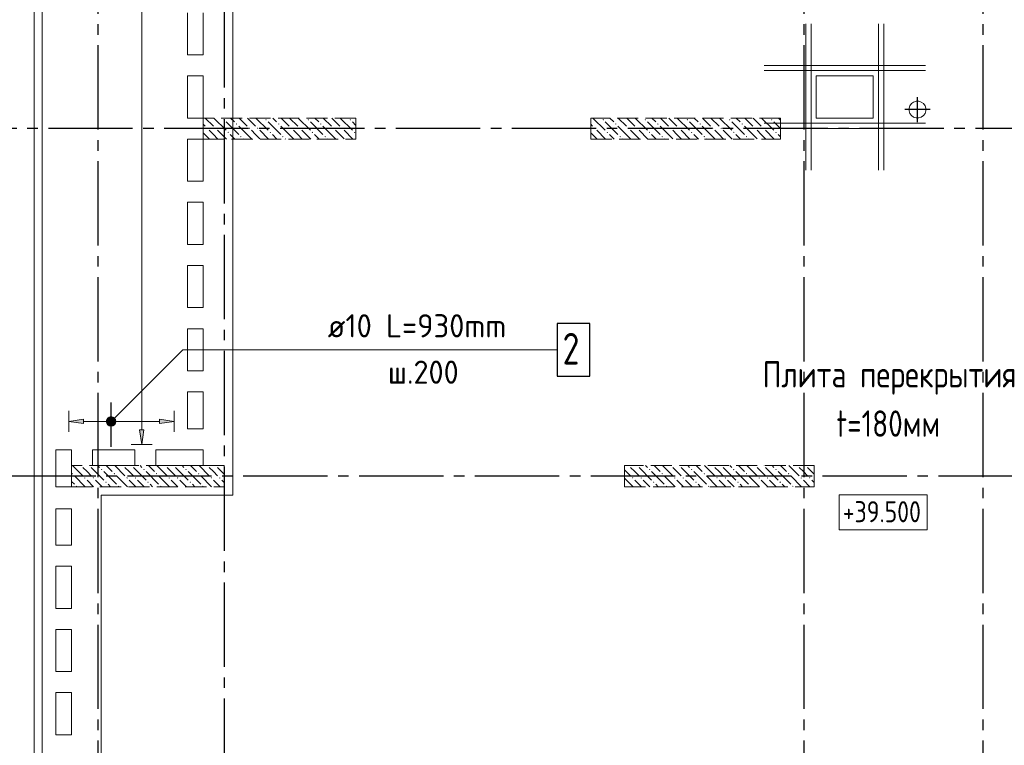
# Model space of a CAD drawing. Header units: millimetres. Extents: x 0 to 43617, y 0 to 59400.
# Tile 5 of 24: x 7182 to 16529, y 29875 to 36763. Entities that reach past the tile are written whole.
import ezdxf

# ---------------------------------------------------------------- set-up
doc = ezdxf.new("R2010")
doc.units = ezdxf.units.MM
doc.linetypes.add('______2', pattern=[270, 200, -70])
doc.linetypes.add('______5', pattern=[1100, 800, -100, 100, -100])
for name, color, linetype, lineweight in [('Standard', 7, 'Continuous', 25), ('Высотные отметки', 7, 'Continuous', 25), ('ЖБ Перекрытие верхний уровень', 7, 'Continuous', 35), ('ЖБ Пилон', 7, 'Continuous', 35), ('Обрамление проемов стержнями', 7, 'Continuous', 25), ('Оси', 40, '______5', 18), ('Позиционная метка линия выноска', 7, 'Continuous', 13), ('Позиционная метка номер позиции', 7, 'Continuous', 13), ('Примечания', 7, 'Continuous', 25)]:
    doc.layers.add(name, color=color, linetype=linetype, lineweight=lineweight)
doc.layers.add('Обрамление П-обр. равн.', color=7, linetype='Continuous', lineweight=25, true_color=0x5f1e0f)
doc.styles.add('GOST 2.304-81', font='txt')
doc.styles.add('ISOCPEUR', font='txt')

msp = doc.modelspace()

# ---------------------------------------------------------------- hatches: boundary and pattern name
at = {"layer": 'ЖБ Пилон', "linetype": 'Continuous', "lineweight": 18, "transparency": 33554687}
for points in [[(9114.5, 35813.1), (9121, 35819.6), (9127.5, 35813.1), (9121, 35806.6)], [(9514.5, 35813.1), (9521, 35819.6), (9527.5, 35813.1), (9521, 35806.6)], [(9914.5, 35813.1), (9921, 35819.6), (9927.5, 35813.1), (9921, 35806.6)], [(10314.5, 35813.1), (10321, 35819.6), (10327.5, 35813.1), (10321, 35806.6)], [(12714.5, 35813.1), (12721, 35819.6), (12727.5, 35813.1), (12721, 35806.6)], [(13114.5, 35813.1), (13121, 35819.6), (13127.5, 35813.1), (13121, 35806.6)], [(13514.5, 35813.1), (13521, 35819.6), (13527.5, 35813.1), (13521, 35806.6)], [(13914.5, 35813.1), (13921, 35819.6), (13927.5, 35813.1), (13921, 35806.6)], [(14314.5, 35813.1), (14321, 35819.6), (14327.5, 35813.1), (14321, 35806.6)], [(8954.5, 35733.1), (8960.9, 35739.6), (8967.4, 35733.1), (8960.9, 35726.6)], [(9034.5, 35733.1), (9041, 35739.6), (9047.4, 35733.1), (9041, 35726.6)], [(9234.5, 35773.1), (9241, 35779.6), (9247.4, 35773.1), (9241, 35766.6)], [(9354.5, 35733.1), (9360.9, 35739.6), (9367.4, 35733.1), (9360.9, 35726.6)], [(9434.5, 35733.1), (9441, 35739.6), (9447.4, 35733.1), (9441, 35726.6)], [(9634.5, 35773.1), (9641, 35779.6), (9647.4, 35773.1), (9641, 35766.6)], [(9754.5, 35733.1), (9760.9, 35739.6), (9767.4, 35733.1), (9760.9, 35726.6)], [(9834.5, 35733.1), (9841, 35739.6), (9847.4, 35733.1), (9841, 35726.6)], [(10034.5, 35773.1), (10041, 35779.6), (10047.4, 35773.1), (10041, 35766.6)], [(10154.5, 35733.1), (10160.9, 35739.6), (10167.4, 35733.1), (10160.9, 35726.6)], [(10234.5, 35733.1), (10241, 35739.6), (10247.4, 35733.1), (10241, 35726.6)], [(12634.5, 35733.1), (12641, 35739.6), (12647.4, 35733.1), (12641, 35726.6)], [(12834.5, 35773.1), (12841, 35779.6), (12847.4, 35773.1), (12841, 35766.6)], [(12954.4, 35733.1), (12960.9, 35739.6), (12967.4, 35733.1), (12960.9, 35726.6)], [(13034.5, 35733.1), (13041, 35739.6), (13047.4, 35733.1), (13041, 35726.6)], [(13234.5, 35773.1), (13241, 35779.6), (13247.4, 35773.1), (13241, 35766.6)], [(13354.4, 35733.1), (13360.9, 35739.6), (13367.4, 35733.1), (13360.9, 35726.6)], [(13434.5, 35733.1), (13441, 35739.6), (13447.4, 35733.1), (13441, 35726.6)], [(13634.5, 35773.1), (13641, 35779.6), (13647.4, 35773.1), (13641, 35766.6)], [(13754.4, 35733.1), (13760.9, 35739.6), (13767.4, 35733.1), (13760.9, 35726.6)], [(13834.5, 35733.1), (13841, 35739.6), (13847.4, 35733.1), (13841, 35726.6)], [(14034.5, 35773.1), (14041, 35779.6), (14047.4, 35773.1), (14041, 35766.6)], [(14154.4, 35733.1), (14160.9, 35739.6), (14167.4, 35733.1), (14160.9, 35726.6)], [(14234.5, 35733.1), (14241, 35739.6), (14247.4, 35733.1), (14241, 35726.6)], [(9154.5, 35693.1), (9160.9, 35699.6), (9167.4, 35693.1), (9160.9, 35686.6)], [(9274.5, 35653.1), (9281, 35659.6), (9287.5, 35653.1), (9281, 35646.6)], [(9554.5, 35693.1), (9560.9, 35699.6), (9567.4, 35693.1), (9560.9, 35686.6)], [(9674.5, 35653.1), (9681, 35659.6), (9687.5, 35653.1), (9681, 35646.6)], [(9954.5, 35693.1), (9960.9, 35699.6), (9967.4, 35693.1), (9960.9, 35686.6)], [(10074.5, 35653.1), (10081, 35659.6), (10087.5, 35653.1), (10081, 35646.6)], [(10354.5, 35693.1), (10360.9, 35699.6), (10367.4, 35693.1), (10360.9, 35686.6)], [(12754.4, 35693.1), (12760.9, 35699.6), (12767.4, 35693.1), (12760.9, 35686.6)], [(12874.5, 35653.1), (12881, 35659.6), (12887.5, 35653.1), (12881, 35646.6)], [(13154.4, 35693.1), (13160.9, 35699.6), (13167.4, 35693.1), (13160.9, 35686.6)], [(13274.5, 35653.1), (13281, 35659.6), (13287.5, 35653.1), (13281, 35646.6)], [(13554.4, 35693.1), (13560.9, 35699.6), (13567.4, 35693.1), (13560.9, 35686.6)], [(13674.5, 35653.1), (13681, 35659.6), (13687.5, 35653.1), (13681, 35646.6)], [(13954.4, 35693.1), (13960.9, 35699.6), (13967.4, 35693.1), (13960.9, 35686.6)], [(14074.5, 35653.1), (14081, 35659.6), (14087.5, 35653.1), (14081, 35646.6)], [(14354.4, 35693.1), (14360.9, 35699.6), (14367.4, 35693.1), (14360.9, 35686.6)], [(7764.3, 32530), (7760.9, 32526.6), (7757.6, 32530)], [(7844.3, 32530), (7841, 32526.6), (7837.6, 32530)], [(8164.3, 32530), (8160.9, 32526.6), (8157.6, 32530)], [(8244.3, 32530), (8241, 32526.6), (8237.6, 32530)], [(8564.3, 32530), (8560.9, 32526.6), (8557.6, 32530)], [(8644.3, 32530), (8641, 32526.6), (8637.6, 32530)], [(8964.3, 32530), (8960.9, 32526.6), (8957.6, 32530)], [(9044.3, 32530), (9041, 32526.6), (9037.6, 32530)], [(12964.3, 32530), (12960.9, 32526.6), (12957.6, 32530)], [(13044.3, 32530), (13041, 32526.6), (13037.6, 32530)], [(13364.3, 32530), (13360.9, 32526.6), (13357.6, 32530)], [(13444.3, 32530), (13441, 32526.6), (13437.6, 32530)], [(13764.3, 32530), (13760.9, 32526.6), (13757.6, 32530)], [(13844.3, 32530), (13841, 32526.6), (13837.6, 32530)], [(14164.3, 32530), (14160.9, 32526.6), (14157.6, 32530)], [(14244.3, 32530), (14241, 32526.6), (14237.6, 32530)], [(14564.3, 32530), (14560.9, 32526.6), (14557.6, 32530)], [(14644.3, 32530), (14641, 32526.6), (14637.6, 32530)], [(7674.5, 32453.1), (7681, 32459.6), (7687.5, 32453.1), (7681, 32446.6)], [(7954.5, 32493.1), (7960.9, 32499.6), (7967.4, 32493.1), (7960.9, 32486.6)], [(8074.5, 32453.1), (8081, 32459.6), (8087.5, 32453.1), (8081, 32446.6)], [(8354.5, 32493.1), (8360.9, 32499.6), (8367.4, 32493.1), (8360.9, 32486.6)], [(8474.5, 32453.1), (8481, 32459.6), (8487.5, 32453.1), (8481, 32446.6)], [(8754.5, 32493.1), (8760.9, 32499.6), (8767.4, 32493.1), (8760.9, 32486.6)], [(8874.5, 32453.1), (8881, 32459.6), (8887.5, 32453.1), (8881, 32446.6)], [(13154.4, 32493.1), (13160.9, 32499.6), (13167.4, 32493.1), (13160.9, 32486.6)], [(13274.5, 32453.1), (13281, 32459.6), (13287.5, 32453.1), (13281, 32446.6)], [(13554.4, 32493.1), (13560.9, 32499.6), (13567.4, 32493.1), (13560.9, 32486.6)], [(13674.5, 32453.1), (13681, 32459.6), (13687.5, 32453.1), (13681, 32446.6)], [(13954.4, 32493.1), (13960.9, 32499.6), (13967.4, 32493.1), (13960.9, 32486.6)], [(14074.5, 32453.1), (14081, 32459.6), (14087.5, 32453.1), (14081, 32446.6)], [(14354.4, 32493.1), (14360.9, 32499.6), (14367.4, 32493.1), (14360.9, 32486.6)], [(14474.5, 32453.1), (14481, 32459.6), (14487.5, 32453.1), (14481, 32446.6)], [(7794.5, 32413.1), (7801, 32419.6), (7807.5, 32413.1), (7801, 32406.6)], [(7874.5, 32413.1), (7881, 32419.6), (7887.5, 32413.1), (7881, 32406.6)], [(7994.5, 32373.1), (8001, 32379.6), (8007.5, 32373.1), (8001, 32366.6)], [(8194.5, 32413.1), (8201, 32419.6), (8207.5, 32413.1), (8201, 32406.6)], [(8274.5, 32413.1), (8281, 32419.6), (8287.5, 32413.1), (8281, 32406.6)], [(8394.5, 32373.1), (8401, 32379.6), (8407.5, 32373.1), (8401, 32366.6)], [(8594.5, 32413.1), (8601, 32419.6), (8607.5, 32413.1), (8601, 32406.6)], [(8674.5, 32413.1), (8681, 32419.6), (8687.5, 32413.1), (8681, 32406.6)], [(8794.5, 32373.1), (8801, 32379.6), (8807.5, 32373.1), (8801, 32366.6)], [(8994.5, 32413.1), (9001, 32419.6), (9007.5, 32413.1), (9001, 32406.6)], [(9074.5, 32413.1), (9081, 32419.6), (9087.5, 32413.1), (9081, 32406.6)], [(12994.5, 32413.1), (13001, 32419.6), (13007.5, 32413.1), (13001, 32406.6)], [(13074.5, 32413.1), (13081, 32419.6), (13087.5, 32413.1), (13081, 32406.6)], [(13194.5, 32373.1), (13201, 32379.6), (13207.5, 32373.1), (13201, 32366.6)], [(13394.5, 32413.1), (13401, 32419.6), (13407.5, 32413.1), (13401, 32406.6)], [(13474.5, 32413.1), (13481, 32419.6), (13487.5, 32413.1), (13481, 32406.6)], [(13594.5, 32373.1), (13601, 32379.6), (13607.5, 32373.1), (13601, 32366.6)], [(13794.5, 32413.1), (13801, 32419.6), (13807.5, 32413.1), (13801, 32406.6)], [(13874.5, 32413.1), (13881, 32419.6), (13887.5, 32413.1), (13881, 32406.6)], [(13994.5, 32373.1), (14001, 32379.6), (14007.5, 32373.1), (14001, 32366.6)], [(14194.5, 32413.1), (14201, 32419.6), (14207.5, 32413.1), (14201, 32406.6)], [(14274.5, 32413.1), (14281, 32419.6), (14287.5, 32413.1), (14281, 32406.6)], [(14394.5, 32373.1), (14401, 32379.6), (14407.5, 32373.1), (14401, 32366.6)], [(14594.5, 32413.1), (14601, 32419.6), (14607.5, 32413.1), (14601, 32406.6)], [(14674.5, 32413.1), (14681, 32419.6), (14687.5, 32413.1), (14681, 32406.6)], [(7714.5, 32333.1), (7721, 32339.6), (7727.5, 32333.1), (7724.3, 32330), (7717.6, 32330)], [(8114.5, 32333.1), (8121, 32339.6), (8127.5, 32333.1), (8124.3, 32330), (8117.6, 32330)], [(8514.5, 32333.1), (8521, 32339.6), (8527.5, 32333.1), (8524.3, 32330), (8517.6, 32330)], [(8914.5, 32333.1), (8921, 32339.6), (8927.5, 32333.1), (8924.3, 32330), (8917.6, 32330)], [(12924, 32336.6), (12927.5, 32333.1), (12924.3, 32330), (12924, 32330)], [(13314.5, 32333.1), (13321, 32339.6), (13327.5, 32333.1), (13324.3, 32330), (13317.6, 32330)], [(13714.5, 32333.1), (13721, 32339.6), (13727.5, 32333.1), (13724.3, 32330), (13717.6, 32330)], [(14114.5, 32333.1), (14121, 32339.6), (14127.5, 32333.1), (14124.3, 32330), (14117.6, 32330)], [(14514.5, 32333.1), (14521, 32339.6), (14527.5, 32333.1), (14524.3, 32330), (14517.6, 32330)]]:
    msp.add_hatch(color=7, dxfattribs=at).paths.add_polyline_path(points, flags=16)
at = {"layer": 'Обрамление П-обр. равн.', "linetype": 'Continuous', "lineweight": 13, "transparency": 33554687}
for points in [[(8026.5, 32988.7), (8049, 32905), (8049, 32995)], [(8049, 32995), (8049, 32905), (8071.5, 32911.3)], [(8049, 32995), (8071.5, 32911.3), (8071.5, 32988.7)], [(8010.3, 32927.5), (8010.3, 32972.5), (8004, 32950)], [(8010.3, 32972.5), (8026.5, 32911.3), (8026.5, 32988.7)], [(8010.3, 32972.5), (8010.3, 32927.5), (8026.5, 32911.3)], [(8026.5, 32988.7), (8026.5, 32911.3), (8049, 32905)], [(8071.5, 32988.7), (8071.5, 32911.3), (8087.7, 32927.5)], [(8071.5, 32988.7), (8087.7, 32927.5), (8087.7, 32972.5)], [(8087.7, 32972.5), (8087.7, 32927.5), (8094, 32950)], [(8509, 32930), (8649, 32950), (8509, 32970)]]:
    msp.add_hatch(color=7, dxfattribs=at).paths.add_polyline_path(points)
for points in [[(7789, 32930), (7649, 32950), (7789, 32970)], [(8360.1, 32870), (8340.1, 32730), (8320, 32870)]]:
    msp.add_hatch(color=7, dxfattribs=at).paths.add_polyline_path(points, flags=16)
at = {"layer": 'Позиционная метка номер позиции', "linetype": 'Continuous', "lineweight": 13, "transparency": 33554687}
for points in [[(8005.7, 32961.5), (8080.8, 32918.2), (8017.2, 32981.8)], [(8005.7, 32938.6), (8060.4, 32906.7), (8005.7, 32961.5)], [(8005.7, 32961.5), (8060.4, 32906.7), (8080.8, 32918.2)], [(8037.5, 32906.7), (8005.7, 32938.6), (8017.2, 32918.2)], [(8005.7, 32938.6), (8037.5, 32906.7), (8060.4, 32906.7)], [(8017.2, 32981.8), (8092.3, 32938.6), (8037.5, 32993.3)], [(8017.2, 32981.8), (8080.8, 32918.2), (8092.3, 32938.6)], [(8037.5, 32993.3), (8092.3, 32938.6), (8092.3, 32961.5)], [(8037.5, 32993.3), (8092.3, 32961.5), (8060.4, 32993.3)], [(8060.4, 32993.3), (8092.3, 32961.5), (8080.8, 32981.8)]]:
    msp.add_hatch(color=7, dxfattribs=at).paths.add_polyline_path(points)

# ---------------------------------------------------------------- linework, layer by layer
at = {"layer": 'Standard', "color": 8, "linetype": '______5', "lineweight": -3, "transparency": 33554687}
for p, q in [((15704, 35790.5), (15704, 36029.5)), ((15823.5, 35910), (15584.5, 35910))]:
    msp.add_line(p, q, dxfattribs=at)
at = {"layer": 'Standard', "color": 254, "linetype": 'Continuous', "lineweight": 13, "true_color": 0xc4c4ff, "transparency": 33554687}
msp.add_lwpolyline([(7319, 10025), (33145, 10025), (33145, 57291), (7319, 57291), (7319, 10025)], dxfattribs=at)
at = {"layer": 'Высотные отметки', "color": 7, "linetype": 'Continuous', "lineweight": 18, "transparency": 33554687}
msp.add_lwpolyline([(14961.1, 31919.2), (15797.8, 31919.2), (15797.8, 32252.5), (14961.1, 32252.5), (14961.1, 31919.2)], dxfattribs=at)
at = {"layer": 'ЖБ Перекрытие верхний уровень', "color": 7, "linetype": 'Continuous', "lineweight": 18, "transparency": 33554687}
for p, q in [((7394, 57220), (7394, 33070)), ((8774, 36430), (8774, 36830)), ((8924, 36830), (8924, 36430)), ((8924, 36430), (8774, 36430)), ((8774, 36230), (8924, 36230)), ((8774, 35830), (8774, 36230)), ((8924, 36230), (8924, 35830)), ((15284, 36230), (14744, 36230)), ((14744, 36230), (14744, 35830)), ((15284, 35830), (15284, 36230)), ((15691.4, 35989.7), (15667.4, 35981.9)), ((15716.6, 35989.7), (15691.4, 35989.7)), ((15740.6, 35981.9), (15716.6, 35989.7)), ((15632.1, 35946.6), (15624.3, 35922.6)), ((15624.3, 35922.6), (15624.3, 35897.4)), ((15624.3, 35897.4), (15632.1, 35873.4)), ((15647, 35967), (15632.1, 35946.6)), ((15667.4, 35981.9), (15647, 35967)), ((15761, 35967), (15740.6, 35981.9)), ((15775.9, 35946.6), (15761, 35967)), ((15783.7, 35922.6), (15775.9, 35946.6)), ((15775.9, 35873.4), (15783.7, 35897.4)), ((15783.7, 35897.4), (15783.7, 35922.6)), ((8924, 35830), (8774, 35830)), ((14744, 35830), (15284, 35830)), ((15632.1, 35873.4), (15647, 35853)), ((15647, 35853), (15667.4, 35838.1)), ((15667.4, 35838.1), (15691.4, 35830.3)), ((15691.4, 35830.3), (15716.6, 35830.3)), ((15716.6, 35830.3), (15740.6, 35838.1)), ((15740.6, 35838.1), (15761, 35853)), ((15761, 35853), (15775.9, 35873.4)), ((8774, 35230), (8774, 35630)), ((8774, 35630), (8924, 35630)), ((8924, 35630), (8924, 35230)), ((8924, 35230), (8774, 35230)), ((8774, 34630), (8774, 35030)), ((8774, 35030), (8924, 35030)), ((8924, 35030), (8924, 34630)), ((8924, 34630), (8774, 34630)), ((8774, 34030), (8774, 34430)), ((8774, 34430), (8924, 34430)), ((8924, 34430), (8924, 34030)), ((8924, 34030), (8774, 34030)), ((8774, 33830), (8924, 33830)), ((8774, 33430), (8774, 33830)), ((8924, 33830), (8924, 33430)), ((8924, 33430), (8774, 33430)), ((8774, 33070), (8774, 33230)), ((8774, 33230), (8924, 33230)), ((8924, 33230), (8924, 33070)), ((7394, 33070), (7394, 20799.6)), ((8774, 32880), (8774, 33070)), ((8924, 33070), (8924, 32880)), ((8924, 32880), (8774, 32880)), ((7524, 32330), (7524, 32680)), ((7524, 32680), (7674, 32680)), ((7674, 32680), (7674, 32330)), ((7874, 32530), (7874, 32680)), ((7874, 32680), (8274, 32680)), ((8274, 32680), (8274, 32530)), ((8474, 32530), (8474, 32680)), ((8474, 32680), (8924, 32680)), ((8924, 32680), (8924, 32530)), ((8274, 32530), (7874, 32530)), ((8924, 32530), (8474, 32530)), ((7674, 32330), (7524, 32330)), ((7524, 31775), (7524, 32120)), ((7524, 32120), (7674, 32120)), ((7674, 32120), (7674, 31775)), ((7674, 31775), (7524, 31775)), ((7524, 31175), (7524, 31575)), ((7524, 31575), (7674, 31575)), ((7674, 31575), (7674, 31175)), ((7674, 31175), (7524, 31175)), ((7524, 30575), (7524, 30975)), ((7524, 30975), (7674, 30975)), ((7674, 30975), (7674, 30575)), ((7674, 30575), (7524, 30575)), ((7524, 30375), (7674, 30375)), ((7524, 29975), (7524, 30375)), ((7674, 30375), (7674, 29975)), ((7674, 29975), (7524, 29975))]:
    msp.add_line(p, q, dxfattribs=at)
at = {"layer": 'ЖБ Пилон', "color": 253, "linetype": '______2', "lineweight": 13, "true_color": 0xa0a0a0, "transparency": 33554687}
for p, q in [((10374, 35830), (8924, 35830)), ((8924, 35830), (8924, 35630)), ((10374, 35630), (10374, 35830)), ((14404, 35830), (12604, 35830)), ((12604, 35830), (12604, 35630)), ((14404, 35630), (14404, 35830)), ((8924, 35630), (10374, 35630)), ((12604, 35630), (14404, 35630)), ((9124, 32530), (7674, 32530)), ((7674, 32530), (7674, 32330)), ((9124, 32330), (9124, 32530)), ((14724, 32530), (12924, 32530)), ((12924, 32530), (12924, 32330)), ((14724, 32330), (14724, 32530)), ((7674, 32330), (9124, 32330)), ((12924, 32330), (14724, 32330))]:
    msp.add_line(p, q, dxfattribs=at)
at = {"layer": 'ЖБ Пилон', "color": 9, "linetype": 'Continuous', "lineweight": 18, "true_color": 0xc7c7c7, "transparency": 33554687}
for p, q in [((8944.1, 35830), (9021, 35753.1)), ((9024.1, 35830), (9141, 35713.1)), ((9221, 35793.1), (9184.1, 35830)), ((9264.1, 35830), (9341, 35753.1)), ((9344.1, 35830), (9421, 35753.1)), ((9424.1, 35830), (9541, 35713.1)), ((9621, 35793.1), (9584.1, 35830)), ((9664.1, 35830), (9741, 35753.1)), ((9744.1, 35830), (9821, 35753.1)), ((9824.1, 35830), (9941, 35713.1)), ((10021, 35793.1), (9984.1, 35830)), ((10064.1, 35830), (10141, 35753.1)), ((10144.1, 35830), (10221, 35753.1)), ((10224.1, 35830), (10341, 35713.1)), ((12624.1, 35830), (12741, 35713.1)), ((12821, 35793.1), (12784.1, 35830)), ((12864.1, 35830), (12941, 35753.1)), ((12944.1, 35830), (13021, 35753.1)), ((13024.1, 35830), (13141, 35713.1)), ((13221, 35793.1), (13184.1, 35830)), ((13264.1, 35830), (13341, 35753.1)), ((13344.1, 35830), (13421, 35753.1)), ((13424.1, 35830), (13541, 35713.1)), ((13621, 35793.1), (13584.1, 35830)), ((13664.1, 35830), (13741, 35753.1)), ((13744.1, 35830), (13821, 35753.1)), ((13824.1, 35830), (13941, 35713.1)), ((14021, 35793.1), (13984.1, 35830)), ((14064.1, 35830), (14141, 35753.1)), ((14144.1, 35830), (14221, 35753.1)), ((14224.1, 35830), (14341, 35713.1)), ((14404, 35810.1), (14384.1, 35830)), ((8924, 35770.1), (8941, 35753.1)), ((9021, 35673.1), (8981, 35713.1)), ((9060.9, 35713.1), (9144.1, 35630)), ((9141, 35793.1), (9260.9, 35673.1)), ((9260.9, 35753.1), (9381, 35633.1)), ((9421, 35673.1), (9381, 35713.1)), ((9460.9, 35713.1), (9544.1, 35630)), ((9541, 35793.1), (9660.9, 35673.1)), ((9660.9, 35753.1), (9781, 35633.1)), ((9821, 35673.1), (9781, 35713.1)), ((9860.9, 35713.1), (9944.1, 35630)), ((9941, 35793.1), (10060.9, 35673.1)), ((10060.9, 35753.1), (10181, 35633.1)), ((10221, 35673.1), (10181, 35713.1)), ((10260.9, 35713.1), (10344.1, 35630)), ((10341, 35793.1), (10374, 35760.1)), ((12604, 35770.1), (12621, 35753.1)), ((12660.9, 35713.1), (12744.1, 35630)), ((12741, 35793.1), (12860.9, 35673.1)), ((12860.9, 35753.1), (12981, 35633.1)), ((13021, 35673.1), (12981, 35713.1)), ((13060.9, 35713.1), (13144.1, 35630)), ((13141, 35793.1), (13260.9, 35673.1)), ((13260.9, 35753.1), (13381, 35633.1)), ((13421, 35673.1), (13381, 35713.1)), ((13460.9, 35713.1), (13544.1, 35630)), ((13541, 35793.1), (13660.9, 35673.1)), ((13660.9, 35753.1), (13781, 35633.1)), ((13821, 35673.1), (13781, 35713.1)), ((13860.9, 35713.1), (13944.1, 35630)), ((13941, 35793.1), (14060.9, 35673.1)), ((14060.9, 35753.1), (14181, 35633.1)), ((14221, 35673.1), (14181, 35713.1)), ((14260.9, 35713.1), (14344.1, 35630)), ((14341, 35793.1), (14404, 35730.1)), ((8924, 35690.1), (8981, 35633.1)), ((9060.9, 35633.1), (9021, 35673.1)), ((9181, 35673.1), (9224.1, 35630)), ((9304.1, 35630), (9301, 35633.1)), ((9460.9, 35633.1), (9421, 35673.1)), ((9581, 35673.1), (9624.1, 35630)), ((9704.1, 35630), (9701, 35633.1)), ((9860.9, 35633.1), (9821, 35673.1)), ((9981, 35673.1), (10024.1, 35630)), ((10104.1, 35630), (10101, 35633.1)), ((10260.9, 35633.1), (10221, 35673.1)), ((12621, 35673.1), (12604, 35690.1)), ((12660.9, 35633.1), (12621, 35673.1)), ((12781, 35673.1), (12824.1, 35630)), ((12904.1, 35630), (12901, 35633.1)), ((13060.9, 35633.1), (13021, 35673.1)), ((13181, 35673.1), (13224.1, 35630)), ((13304.1, 35630), (13301, 35633.1)), ((13460.9, 35633.1), (13421, 35673.1)), ((13581, 35673.1), (13624.1, 35630)), ((13704.1, 35630), (13701, 35633.1)), ((13860.9, 35633.1), (13821, 35673.1)), ((13981, 35673.1), (14024.1, 35630)), ((14104.1, 35630), (14101, 35633.1)), ((14260.9, 35633.1), (14221, 35673.1)), ((14381, 35673.1), (14404, 35650.1)), ((7684.1, 32530), (7781, 32433.1)), ((7924.1, 32530), (7941, 32513.1)), ((8004.1, 32530), (8060.9, 32473.1)), ((8084.1, 32530), (8181, 32433.1)), ((8324.1, 32530), (8341, 32513.1)), ((8404.1, 32530), (8460.9, 32473.1)), ((8484.1, 32530), (8581, 32433.1)), ((8724.1, 32530), (8741, 32513.1)), ((8804.1, 32530), (8860.9, 32473.1)), ((8884.1, 32530), (8981, 32433.1)), ((13124.1, 32530), (13141, 32513.1)), ((13204.1, 32530), (13260.9, 32473.1)), ((13284.1, 32530), (13381, 32433.1)), ((13524.1, 32530), (13541, 32513.1)), ((13604.1, 32530), (13660.9, 32473.1)), ((13684.1, 32530), (13781, 32433.1)), ((13924.1, 32530), (13941, 32513.1)), ((14004.1, 32530), (14060.9, 32473.1)), ((14084.1, 32530), (14181, 32433.1)), ((14324.1, 32530), (14341, 32513.1)), ((14404.1, 32530), (14460.9, 32473.1)), ((14484.1, 32530), (14581, 32433.1)), ((7821, 32473.1), (7781, 32513.1)), ((7860.9, 32433.1), (7821, 32473.1)), ((7860.9, 32513.1), (7981, 32393.1)), ((7981, 32473.1), (8101, 32353.1)), ((8221, 32473.1), (8181, 32513.1)), ((8260.9, 32433.1), (8221, 32473.1)), ((8260.9, 32513.1), (8381, 32393.1)), ((8381, 32473.1), (8501, 32353.1)), ((8621, 32473.1), (8581, 32513.1)), ((8660.9, 32433.1), (8621, 32473.1)), ((8660.9, 32513.1), (8781, 32393.1)), ((8781, 32473.1), (8901, 32353.1)), ((9021, 32473.1), (8981, 32513.1)), ((9060.9, 32433.1), (9021, 32473.1)), ((9060.9, 32513.1), (9124, 32450.1)), ((12924, 32490.1), (12981, 32433.1)), ((13021, 32473.1), (12981, 32513.1)), ((13060.9, 32433.1), (13021, 32473.1)), ((13060.9, 32513.1), (13181, 32393.1)), ((13181, 32473.1), (13301, 32353.1)), ((13421, 32473.1), (13381, 32513.1)), ((13460.9, 32433.1), (13421, 32473.1)), ((13460.9, 32513.1), (13581, 32393.1)), ((13581, 32473.1), (13701, 32353.1)), ((13821, 32473.1), (13781, 32513.1)), ((13860.9, 32433.1), (13821, 32473.1)), ((13860.9, 32513.1), (13981, 32393.1)), ((13981, 32473.1), (14101, 32353.1)), ((14221, 32473.1), (14181, 32513.1)), ((14260.9, 32433.1), (14221, 32473.1)), ((14260.9, 32513.1), (14381, 32393.1)), ((14381, 32473.1), (14501, 32353.1)), ((14621, 32473.1), (14581, 32513.1)), ((14660.9, 32433.1), (14621, 32473.1)), ((14660.9, 32513.1), (14724, 32450.1)), ((7674, 32380.1), (7701, 32353.1)), ((7804.1, 32330), (7701, 32433.1)), ((7821, 32393.1), (7884.1, 32330)), ((7901, 32393.1), (7964.1, 32330)), ((8044.1, 32330), (8021, 32353.1)), ((8204.1, 32330), (8101, 32433.1)), ((8221, 32393.1), (8284.1, 32330)), ((8301, 32393.1), (8364.1, 32330)), ((8444.1, 32330), (8421, 32353.1)), ((8604.1, 32330), (8501, 32433.1)), ((8621, 32393.1), (8684.1, 32330)), ((8701, 32393.1), (8764.1, 32330)), ((8844.1, 32330), (8821, 32353.1)), ((9004.1, 32330), (8901, 32433.1)), ((9021, 32393.1), (9084.1, 32330)), ((9101, 32393.1), (9124, 32370.1)), ((13004.1, 32330), (12924, 32410.1)), ((13021, 32393.1), (13084.1, 32330)), ((13101, 32393.1), (13164.1, 32330)), ((13244.1, 32330), (13221, 32353.1)), ((13404.1, 32330), (13301, 32433.1)), ((13421, 32393.1), (13484.1, 32330)), ((13501, 32393.1), (13564.1, 32330)), ((13644.1, 32330), (13621, 32353.1)), ((13804.1, 32330), (13701, 32433.1)), ((13821, 32393.1), (13884.1, 32330)), ((13901, 32393.1), (13964.1, 32330)), ((14044.1, 32330), (14021, 32353.1)), ((14204.1, 32330), (14101, 32433.1)), ((14221, 32393.1), (14284.1, 32330)), ((14301, 32393.1), (14364.1, 32330)), ((14444.1, 32330), (14421, 32353.1)), ((14604.1, 32330), (14501, 32433.1)), ((14621, 32393.1), (14684.1, 32330)), ((14701, 32393.1), (14724, 32370.1))]:
    msp.add_line(p, q, dxfattribs=at)
at = {"layer": 'Обрамление П-обр. равн.', "color": 251, "linetype": 'Continuous', "lineweight": 13, "true_color": 0x494949, "transparency": 33554687}
for p, q in [((8340.1, 32870), (8340.1, 37100)), ((7649, 32950), (7649, 33050)), ((8049, 32995), (8049, 32995)), ((8649, 32950), (8649, 33050)), ((7649, 32950), (7789, 32970)), ((7789, 32930), (7649, 32950)), ((7649, 32950), (7649, 32850)), ((7649, 32950), (7649, 32950)), ((7789, 32970), (7789, 32930)), ((7789, 32950), (8019, 32950)), ((8049, 32905), (8049, 32905)), ((8079, 32950), (8509, 32950)), ((8649, 32950), (8509, 32970)), ((8509, 32970), (8509, 32930)), ((8509, 32930), (8649, 32950)), ((8649, 32950), (8649, 32850)), ((8649, 32950), (8649, 32950)), ((8340.1, 32730), (8320, 32870)), ((8320, 32870), (8360.1, 32870)), ((8360.1, 32870), (8340.1, 32730)), ((8340.1, 32730), (8240.1, 32730)), ((8340.1, 32730), (8440.1, 32730)), ((8340.1, 32730), (8340.1, 32730))]:
    msp.add_line(p, q, dxfattribs=at)
at = {"layer": 'Обрамление П-обр. равн.', "color": 7, "linetype": 'Continuous', "lineweight": 13, "transparency": 33554687}
msp.add_line((10085.5, 33630), (12127.5, 33630), dxfattribs=at)
at = {"layer": 'Обрамление П-обр. равн.', "color": 7, "linetype": 'Continuous', "lineweight": 25, "transparency": 33554687}
msp.add_line((8049, 32710), (8049, 33130), dxfattribs=at)
msp.add_lwpolyline([(12285.5, 33380), (12595.5, 33380), (12595.5, 33880), (12285.5, 33880), (12285.5, 33380)], dxfattribs=at)
at = {"layer": 'Обрамление П-обр. равн.', "color": 251, "linetype": 'Continuous', "lineweight": 13, "true_color": 0x494949, "transparency": 33554687}
msp.add_circle((8049, 32950), 45, dxfattribs=at)
at = {"layer": 'Обрамление проемов стержнями', "color": 7, "linetype": 'Continuous', "lineweight": 18, "transparency": 33554687}
for p, q in [((14644, 36725), (14644, 35335)), ((14644, 36725), (14644, 35335)), ((14694, 36725), (14694, 35335)), ((14694, 36725), (14694, 35335)), ((15334, 36725), (15334, 35335)), ((15334, 36725), (15334, 35335)), ((15384, 36725), (15384, 35335)), ((15384, 36725), (15384, 35335)), ((14249, 36330), (15779, 36330)), ((14249, 36330), (15779, 36330)), ((14249, 36280), (15779, 36280)), ((14249, 36280), (15779, 36280)), ((14249, 35780), (15779, 35780)), ((14249, 35780), (15779, 35780)), ((14249, 35730), (15779, 35730)), ((14249, 35730), (15779, 35730))]:
    msp.add_line(p, q, dxfattribs=at)
at = {"layer": 'Оси', "color": 8, "linetype": '______5', "lineweight": -3, "transparency": 33554687}
for p, q in [((9124, 57820), (9124, 7100)), ((7924, 57420), (7924, 7100)), ((14624, 57420), (14624, 7100)), ((16324, 57420), (16324, 7100)), ((22554, 35730), (4600, 35730)), ((23304, 32430), (4600, 32430))]:
    msp.add_line(p, q, dxfattribs=at)
at = {"layer": 'Позиционная метка линия выноска', "color": 251, "linetype": 'Continuous', "lineweight": 13, "true_color": 0x494949, "transparency": 33554687}
msp.add_lwpolyline([(9204, 57170), (9204, 53290), (7954, 53290), (7954, 49730), (9204, 49730), (9204, 42770), (7954, 42770), (7954, 39210), (9204, 39210), (9204, 32250), (7954, 32250), (7954, 29310), (9204, 29310), (9204, 22590), (7954, 22590), (7954, 21275)], dxfattribs=at)
at = {"layer": 'Позиционная метка номер позиции', "color": 7, "linetype": 'Continuous', "lineweight": 13, "transparency": 33554687}
for p, q in [((8017.2, 32981.8), (8017.2, 32981.8)), ((8017.2, 32918.2), (8017.2, 32918.2)), ((8080.8, 32981.8), (8080.8, 32981.8)), ((8080.8, 32918.2), (8080.8, 32918.2))]:
    msp.add_line(p, q, dxfattribs=at)
msp.add_lwpolyline([(8049, 32950), (8729, 33630), (12285.5, 33630)], dxfattribs=at)
msp.add_circle((8049, 32950), 45, dxfattribs=at)

# ---------------------------------------------------------------- texts
at = {"layer": 'Высотные отметки', "color": 7, "linetype": 'Continuous', "lineweight": 18, "transparency": 33554687, "insert": (14995.2, 31992.5), "char_height": 200, "width": 870.467, "attachment_point": 7, "style": 'GOST 2.304-81'}
msp.add_mtext('\\W1.02;+39.500', dxfattribs=at)
at = {"layer": 'Обрамление П-обр. равн.', "color": 7, "linetype": 'Continuous', "lineweight": 13, "transparency": 33554687, "attachment_point": 7, "style": 'ISOCPEUR'}
for s, insert, char_height, width in [('\\W0.96;ø10 L=930mm ', (10105.5, 33747.4), 220, 1996.291), ('\\W0.78;2', (12335.5, 33490), 300, 326.407), ('\\W0.95;ш.200 ', (10677.5, 33307.4), 220, 962.122)]:
    msp.add_mtext(s, dxfattribs=dict(at, insert=insert, char_height=char_height, width=width))
at = {"layer": 'Примечания', "color": 251, "linetype": 'Continuous', "lineweight": 25, "true_color": 0x656565, "transparency": 33554687, "char_height": 250, "attachment_point": 7, "style": 'GOST 2.304-81'}
for s, insert, width in [('Плита\\~перекрытия', (14234.4, 33204.1), 2505.585), ('t=180мм', (14934.4, 32804.1), 1101.709)]:
    msp.add_mtext(s, dxfattribs=dict(at, insert=insert, width=width))

doc.saveas('drawing.dxf')
